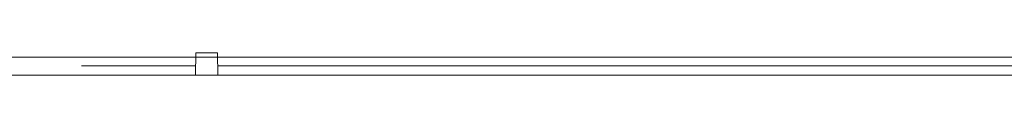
# Model space of a CAD drawing. Header units: inches. Extents: x 57112 to 98566, y -51777 to -16564.
# Tile 15 of 138: x 71676.788 to 71689.39, y -21188.088 to -21187.802. Entities that reach past the tile are written whole.
import ezdxf

# ---------------------------------------------------------------- set-up
doc = ezdxf.new("R2010")
doc.units = ezdxf.units.IN
doc.header["$MEASUREMENT"] = 0
doc.layers.get('0').update_dxf_attribs({"color": 251, "lineweight": 0})

# ---------------------------------------------------------------- blocks, each defined once
blk = doc.blocks.new('A$C6761DF6A')
for p, q in [((2230.47, 723.436), (2230.442, 721.846)), ((2230.47, 723.436), (2232.005, 723.436)), ((2232.005, 723.436), (2232.032, 721.846)), ((2153.245, 723.138), (2445.796, 723.138)), ((2438.642, 721.846), (2158.661, 721.846)), ((2222.328, 722.516), (2230.454, 722.516)), ((2232.021, 722.516), (2365.282, 722.516))]:
    blk.add_line(p, q)

msp = doc.modelspace()

# ---------------------------------------------------------------- block references
at = {"color": 6, "linetype": 'Continuous', "lineweight": 60, "ltscale": 8, "xscale": 0.18, "yscale": 0.18, "zscale": 0.18}
msp.add_blockref('A$C6761DF6A', (71277.559, -21318.021), dxfattribs=at)

doc.saveas('drawing.dxf')
